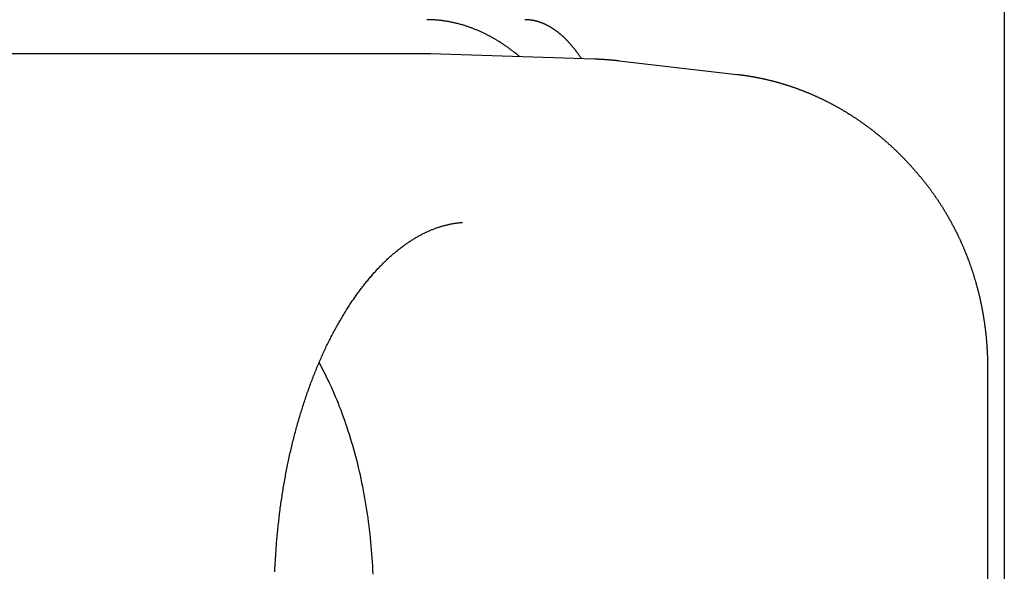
# Model space of a CAD drawing. Extents: x 637 to 3230, y 885 to 2745.
# Tile 33 of 151: x 1006.06 to 1020.52, y 2168.5 to 2176.6. Entities that reach past the tile are written whole.
import ezdxf

# ---------------------------------------------------------------- set-up
doc = ezdxf.new("R2010")
doc.units = 0
doc.layers.add('KF_GRAVIS_15_RIGHT', color=7, linetype='CONTINUOUS')

# ---------------------------------------------------------------- blocks, each defined once
blk = doc.blocks.new('KF_GRAVIS_15_RIGHT')
at = {"layer": 'KF_GRAVIS_15_RIGHT'}
for p, q in [((191.5945787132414, -8.99999999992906), (191.5945787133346, -322.3230762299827)), ((183.1095684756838, -76.99999999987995), (169.501985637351, -76.9999999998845)), ((185.5718739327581, -77.0793105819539), (183.1631428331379, -77.0008722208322)), ((185.9373814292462, -77.1059925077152), (187.6665814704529, -77.30255759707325)), ((191.3492798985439, -81.61681816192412), (191.3492798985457, -88.38318183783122))]:
    blk.add_line(p, q, dxfattribs=at)
for points in [[(184.476, -77.0436, 0), (184.466, -77.0353, 0), (184.456, -77.027, 0), (184.446, -77.0188, 0), (184.436, -77.0107, 0), (184.426, -77.0026, 0), (184.416, -76.9946, 0), (184.406, -76.9867, 0), (184.396, -76.9788, 0), (184.386, -76.9709, 0), (184.376, -76.9632, 0), (184.366, -76.9555, 0), (184.355, -76.9478, 0), (184.345, -76.9402, 0), (184.335, -76.9327, 0), (184.325, -76.9253, 0), (184.315, -76.9179, 0), (184.304, -76.9105, 0), (184.294, -76.9033, 0), (184.284, -76.896, 0), (184.274, -76.8889, 0), (184.263, -76.8818, 0), (184.253, -76.8748, 0), (184.243, -76.8678, 0), (184.233, -76.8609, 0), (184.222, -76.8541, 0), (184.212, -76.8473, 0), (184.202, -76.8406, 0), (184.191, -76.834, 0), (184.181, -76.8274, 0), (184.17, -76.8209, 0), (184.16, -76.8144, 0), (184.15, -76.808, 0), (184.139, -76.8017, 0), (184.129, -76.7955, 0), (184.118, -76.7893, 0), (184.108, -76.7831, 0), (184.097, -76.7771, 0), (184.087, -76.7711, 0), (184.076, -76.7651, 0), (184.066, -76.7592, 0), (184.055, -76.7534, 0), (184.045, -76.7477, 0), (184.034, -76.742, 0), (184.023, -76.7364, 0), (184.013, -76.7308, 0), (184.002, -76.7253, 0), (183.992, -76.7199, 0), (183.981, -76.7145, 0), (183.97, -76.7092, 0), (183.96, -76.704, 0), (183.949, -76.6988, 0), (183.939, -76.6937, 0), (183.928, -76.6887, 0), (183.917, -76.6837, 0), (183.906, -76.6788, 0), (183.896, -76.674, 0), (183.885, -76.6692, 0), (183.874, -76.6645, 0), (183.864, -76.6599, 0), (183.853, -76.6553, 0), (183.842, -76.6508, 0), (183.831, -76.6463, 0), (183.821, -76.6419, 0), (183.81, -76.6376, 0), (183.799, -76.6334, 0), (183.788, -76.6292, 0), (183.778, -76.6251, 0), (183.767, -76.621, 0), (183.756, -76.617, 0), (183.745, -76.6131, 0), (183.734, -76.6093, 0), (183.723, -76.6055, 0), (183.713, -76.6018, 0), (183.702, -76.5981, 0), (183.691, -76.5945, 0), (183.68, -76.591, 0), (183.669, -76.5875, 0), (183.658, -76.5841, 0), (183.647, -76.5808, 0), (183.637, -76.5776, 0), (183.626, -76.5744, 0), (183.615, -76.5712, 0), (183.604, -76.5682, 0), (183.593, -76.5652, 0), (183.582, -76.5623, 0), (183.571, -76.5594, 0), (183.56, -76.5566, 0), (183.549, -76.5539, 0), (183.538, -76.5512, 0), (183.527, -76.5487, 0), (183.516, -76.5461, 0), (183.505, -76.5437, 0), (183.494, -76.5413, 0), (183.483, -76.539, 0), (183.472, -76.5367, 0), (183.461, -76.5345, 0), (183.45, -76.5324, 0), (183.439, -76.5303, 0), (183.428, -76.5284, 0), (183.417, -76.5264, 0), (183.406, -76.5246, 0), (183.395, -76.5228, 0), (183.384, -76.5211, 0), (183.373, -76.5194, 0), (183.362, -76.5178, 0), (183.351, -76.5163, 0), (183.34, -76.5149, 0), (183.329, -76.5135, 0), (183.318, -76.5122, 0), (183.307, -76.5109, 0), (183.296, -76.5097, 0), (183.285, -76.5086, 0), (183.274, -76.5076, 0), (183.263, -76.5066, 0), (183.252, -76.5057, 0), (183.241, -76.5049, 0), (183.23, -76.5041, 0), (183.219, -76.5034, 0), (183.208, -76.5027, 0), (183.197, -76.5022, 0), (183.186, -76.5017, 0), (183.175, -76.5012, 0), (183.164, -76.5008, 0), (183.153, -76.5005, 0), (183.142, -76.5003, 0), (183.131, -76.5001, 0), (183.12, -76.5, 0), (183.109, -76.5, 0)], [(185.384, -77.0736, 0), (185.38, -77.0676, 0), (185.376, -77.0616, 0), (185.372, -77.0557, 0), (185.368, -77.0498, 0), (185.364, -77.0439, 0), (185.36, -77.038, 0), (185.356, -77.0322, 0), (185.352, -77.0264, 0), (185.348, -77.0207, 0), (185.344, -77.0149, 0), (185.34, -77.0092, 0), (185.336, -77.0035, 0), (185.332, -76.9979, 0), (185.328, -76.9923, 0), (185.324, -76.9867, 0), (185.32, -76.9812, 0), (185.315, -76.9756, 0), (185.311, -76.9701, 0), (185.307, -76.9647, 0), (185.303, -76.9593, 0), (185.299, -76.9539, 0), (185.295, -76.9485, 0), (185.291, -76.9432, 0), (185.287, -76.9379, 0), (185.283, -76.9326, 0), (185.278, -76.9274, 0), (185.274, -76.9222, 0), (185.27, -76.917, 0), (185.266, -76.9119, 0), (185.262, -76.9068, 0), (185.258, -76.9017, 0), (185.253, -76.8966, 0), (185.249, -76.8916, 0), (185.245, -76.8867, 0), (185.241, -76.8817, 0), (185.237, -76.8768, 0), (185.232, -76.8719, 0), (185.228, -76.8671, 0), (185.224, -76.8623, 0), (185.22, -76.8575, 0), (185.215, -76.8527, 0), (185.211, -76.848, 0), (185.207, -76.8433, 0), (185.203, -76.8387, 0), (185.198, -76.834, 0), (185.194, -76.8295, 0), (185.19, -76.8249, 0), (185.186, -76.8204, 0), (185.181, -76.8159, 0), (185.177, -76.8114, 0), (185.173, -76.807, 0), (185.169, -76.8026, 0), (185.164, -76.7982, 0), (185.16, -76.7939, 0), (185.156, -76.7896, 0), (185.151, -76.7853, 0), (185.147, -76.7811, 0), (185.143, -76.7769, 0), (185.139, -76.7727, 0), (185.134, -76.7686, 0), (185.13, -76.7645, 0), (185.126, -76.7604, 0), (185.121, -76.7563, 0), (185.117, -76.7523, 0), (185.113, -76.7483, 0), (185.108, -76.7444, 0), (185.104, -76.7405, 0), (185.1, -76.7366, 0), (185.095, -76.7327, 0), (185.091, -76.7289, 0), (185.086, -76.7251, 0), (185.082, -76.7214, 0), (185.078, -76.7176, 0), (185.073, -76.714, 0), (185.069, -76.7103, 0), (185.065, -76.7067, 0), (185.06, -76.7031, 0), (185.056, -76.6995, 0), (185.051, -76.696, 0), (185.047, -76.6925, 0), (185.043, -76.689, 0), (185.038, -76.6856, 0), (185.034, -76.6822, 0), (185.03, -76.6788, 0), (185.025, -76.6754, 0), (185.021, -76.6721, 0), (185.016, -76.6689, 0), (185.012, -76.6656, 0), (185.007, -76.6624, 0), (185.003, -76.6592, 0), (184.999, -76.6561, 0), (184.994, -76.6529, 0), (184.99, -76.6498, 0), (184.985, -76.6468, 0), (184.981, -76.6438, 0), (184.977, -76.6408, 0), (184.972, -76.6378, 0), (184.968, -76.6349, 0), (184.963, -76.632, 0), (184.959, -76.6291, 0), (184.954, -76.6263, 0), (184.95, -76.6235, 0), (184.945, -76.6207, 0), (184.941, -76.618, 0), (184.937, -76.6153, 0), (184.932, -76.6126, 0), (184.928, -76.61, 0), (184.923, -76.6073, 0), (184.919, -76.6048, 0), (184.914, -76.6022, 0), (184.91, -76.5997, 0), (184.905, -76.5972, 0), (184.901, -76.5948, 0), (184.896, -76.5923, 0), (184.892, -76.5899, 0), (184.887, -76.5876, 0), (184.883, -76.5853, 0), (184.879, -76.583, 0), (184.874, -76.5807, 0), (184.87, -76.5785, 0), (184.865, -76.5763, 0), (184.861, -76.5741, 0), (184.856, -76.572, 0), (184.852, -76.5698, 0), (184.847, -76.5678, 0), (184.843, -76.5657, 0), (184.838, -76.5637, 0), (184.834, -76.5617, 0), (184.829, -76.5598, 0), (184.825, -76.5579, 0), (184.82, -76.556, 0), (184.816, -76.5541, 0), (184.811, -76.5523, 0), (184.807, -76.5505, 0), (184.802, -76.5487, 0), (184.798, -76.547, 0), (184.793, -76.5453, 0), (184.789, -76.5436, 0), (184.784, -76.542, 0), (184.78, -76.5404, 0), (184.775, -76.5388, 0), (184.771, -76.5373, 0), (184.766, -76.5358, 0), (184.762, -76.5343, 0), (184.757, -76.5329, 0), (184.753, -76.5314, 0), (184.748, -76.5301, 0), (184.744, -76.5287, 0), (184.74, -76.5274, 0), (184.735, -76.5261, 0), (184.731, -76.5248, 0), (184.726, -76.5236, 0), (184.722, -76.5224, 0), (184.717, -76.5212, 0), (184.713, -76.5201, 0), (184.708, -76.519, 0), (184.704, -76.5179, 0), (184.699, -76.5169, 0), (184.695, -76.5159, 0), (184.69, -76.5149, 0), (184.686, -76.514, 0), (184.681, -76.513, 0), (184.677, -76.5122, 0), (184.672, -76.5113, 0), (184.668, -76.5105, 0), (184.663, -76.5097, 0), (184.659, -76.5089, 0), (184.654, -76.5082, 0), (184.65, -76.5075, 0), (184.645, -76.5068, 0), (184.641, -76.5062, 0), (184.636, -76.5056, 0), (184.632, -76.505, 0), (184.628, -76.5045, 0), (184.623, -76.504, 0), (184.619, -76.5035, 0), (184.614, -76.503, 0), (184.61, -76.5026, 0), (184.605, -76.5022, 0), (184.601, -76.5019, 0), (184.596, -76.5015, 0), (184.592, -76.5013, 0), (184.587, -76.501, 0), (184.583, -76.5008, 0), (184.578, -76.5006, 0), (184.574, -76.5004, 0), (184.57, -76.5002, 0), (184.565, -76.5001, 0), (184.561, -76.5001, 0), (184.556, -76.5, 0), (184.552, -76.5, 0)], [(183.163, -77.0009, 0), (183.163, -77.0009, 0), (183.162, -77.0008, 0), (183.162, -77.0008, 0), (183.161, -77.0008, 0), (183.161, -77.0008, 0), (183.161, -77.0008, 0), (183.16, -77.0008, 0), (183.16, -77.0008, 0), (183.159, -77.0008, 0), (183.159, -77.0007, 0), (183.159, -77.0007, 0), (183.158, -77.0007, 0), (183.158, -77.0007, 0), (183.157, -77.0007, 0), (183.157, -77.0007, 0), (183.156, -77.0007, 0), (183.156, -77.0007, 0), (183.156, -77.0006, 0), (183.155, -77.0006, 0), (183.155, -77.0006, 0), (183.154, -77.0006, 0), (183.154, -77.0006, 0), (183.154, -77.0006, 0), (183.153, -77.0006, 0), (183.153, -77.0006, 0), (183.152, -77.0006, 0), (183.152, -77.0005, 0), (183.151, -77.0005, 0), (183.151, -77.0005, 0), (183.151, -77.0005, 0), (183.15, -77.0005, 0), (183.15, -77.0005, 0), (183.149, -77.0005, 0), (183.149, -77.0005, 0), (183.148, -77.0005, 0), (183.148, -77.0005, 0), (183.148, -77.0004, 0), (183.147, -77.0004, 0), (183.147, -77.0004, 0), (183.146, -77.0004, 0), (183.146, -77.0004, 0), (183.146, -77.0004, 0), (183.145, -77.0004, 0), (183.145, -77.0004, 0), (183.144, -77.0004, 0), (183.144, -77.0004, 0), (183.143, -77.0003, 0), (183.143, -77.0003, 0), (183.143, -77.0003, 0), (183.142, -77.0003, 0), (183.142, -77.0003, 0), (183.141, -77.0003, 0), (183.141, -77.0003, 0), (183.141, -77.0003, 0), (183.14, -77.0003, 0), (183.14, -77.0003, 0), (183.139, -77.0003, 0), (183.139, -77.0003, 0), (183.138, -77.0003, 0), (183.138, -77.0002, 0), (183.138, -77.0002, 0), (183.137, -77.0002, 0), (183.137, -77.0002, 0), (183.136, -77.0002, 0), (183.136, -77.0002, 0), (183.136, -77.0002, 0), (183.135, -77.0002, 0), (183.135, -77.0002, 0), (183.134, -77.0002, 0), (183.134, -77.0002, 0), (183.133, -77.0002, 0), (183.133, -77.0002, 0), (183.133, -77.0002, 0), (183.132, -77.0002, 0), (183.132, -77.0001, 0), (183.131, -77.0001, 0), (183.131, -77.0001, 0), (183.13, -77.0001, 0), (183.13, -77.0001, 0), (183.13, -77.0001, 0), (183.129, -77.0001, 0), (183.129, -77.0001, 0), (183.128, -77.0001, 0), (183.128, -77.0001, 0), (183.128, -77.0001, 0), (183.127, -77.0001, 0), (183.127, -77.0001, 0), (183.126, -77.0001, 0), (183.126, -77.0001, 0), (183.125, -77.0001, 0), (183.125, -77.0001, 0), (183.125, -77.0001, 0), (183.124, -77.0001, 0), (183.124, -77.0001, 0), (183.123, -77.0001, 0), (183.123, -77.0001, 0), (183.123, -77.0001, 0), (183.122, -77, 0), (183.122, -77, 0), (183.121, -77, 0), (183.121, -77, 0), (183.12, -77, 0), (183.12, -77, 0), (183.12, -77, 0), (183.119, -77, 0), (183.119, -77, 0), (183.118, -77, 0), (183.118, -77, 0), (183.118, -77, 0), (183.117, -77, 0), (183.117, -77, 0), (183.116, -77, 0), (183.116, -77, 0), (183.115, -77, 0), (183.115, -77, 0), (183.115, -77, 0), (183.114, -77, 0), (183.114, -77, 0), (183.113, -77, 0), (183.113, -77, 0), (183.112, -77, 0), (183.112, -77, 0), (183.112, -77, 0), (183.111, -77, 0), (183.111, -77, 0), (183.11, -77, 0), (183.11, -77, 0), (183.11, -77, 0)], [(185.937, -77.106, 0), (185.935, -77.1057, 0), (185.932, -77.1053, 0), (185.929, -77.105, 0), (185.926, -77.1047, 0), (185.923, -77.1044, 0), (185.92, -77.1041, 0), (185.917, -77.1038, 0), (185.915, -77.1035, 0), (185.912, -77.1032, 0), (185.909, -77.1028, 0), (185.906, -77.1025, 0), (185.903, -77.1022, 0), (185.9, -77.1019, 0), (185.898, -77.1016, 0), (185.895, -77.1013, 0), (185.892, -77.101, 0), (185.889, -77.1008, 0), (185.886, -77.1005, 0), (185.883, -77.1002, 0), (185.88, -77.0999, 0), (185.878, -77.0996, 0), (185.875, -77.0993, 0), (185.872, -77.099, 0), (185.869, -77.0987, 0), (185.866, -77.0985, 0), (185.863, -77.0982, 0), (185.86, -77.0979, 0), (185.858, -77.0976, 0), (185.855, -77.0974, 0), (185.852, -77.0971, 0), (185.849, -77.0968, 0), (185.846, -77.0966, 0), (185.843, -77.0963, 0), (185.841, -77.096, 0), (185.838, -77.0958, 0), (185.835, -77.0955, 0), (185.832, -77.0953, 0), (185.829, -77.095, 0), (185.826, -77.0947, 0), (185.823, -77.0945, 0), (185.821, -77.0942, 0), (185.818, -77.094, 0), (185.815, -77.0937, 0), (185.812, -77.0935, 0), (185.809, -77.0933, 0), (185.806, -77.093, 0), (185.803, -77.0928, 0), (185.801, -77.0925, 0), (185.798, -77.0923, 0), (185.795, -77.0921, 0), (185.792, -77.0918, 0), (185.789, -77.0916, 0), (185.786, -77.0914, 0), (185.783, -77.0911, 0), (185.781, -77.0909, 0), (185.778, -77.0907, 0), (185.775, -77.0905, 0), (185.772, -77.0902, 0), (185.769, -77.09, 0), (185.766, -77.0898, 0), (185.763, -77.0896, 0), (185.761, -77.0894, 0), (185.758, -77.0892, 0), (185.755, -77.089, 0), (185.752, -77.0888, 0), (185.749, -77.0886, 0), (185.746, -77.0883, 0), (185.743, -77.0881, 0), (185.741, -77.0879, 0), (185.738, -77.0877, 0), (185.735, -77.0876, 0), (185.732, -77.0874, 0), (185.729, -77.0872, 0), (185.726, -77.087, 0), (185.723, -77.0868, 0), (185.721, -77.0866, 0), (185.718, -77.0864, 0), (185.715, -77.0862, 0), (185.712, -77.086, 0), (185.709, -77.0859, 0), (185.706, -77.0857, 0), (185.703, -77.0855, 0), (185.701, -77.0853, 0), (185.698, -77.0852, 0), (185.695, -77.085, 0), (185.692, -77.0848, 0), (185.689, -77.0846, 0), (185.686, -77.0845, 0), (185.683, -77.0843, 0), (185.681, -77.0842, 0), (185.678, -77.084, 0), (185.675, -77.0838, 0), (185.672, -77.0837, 0), (185.669, -77.0835, 0), (185.666, -77.0834, 0), (185.663, -77.0832, 0), (185.661, -77.0831, 0), (185.658, -77.0829, 0), (185.655, -77.0828, 0), (185.652, -77.0826, 0), (185.649, -77.0825, 0), (185.646, -77.0823, 0), (185.643, -77.0822, 0), (185.641, -77.0821, 0), (185.638, -77.0819, 0), (185.635, -77.0818, 0), (185.632, -77.0817, 0), (185.629, -77.0815, 0), (185.626, -77.0814, 0), (185.623, -77.0813, 0), (185.621, -77.0812, 0), (185.618, -77.081, 0), (185.615, -77.0809, 0), (185.612, -77.0808, 0), (185.609, -77.0807, 0), (185.606, -77.0806, 0), (185.603, -77.0804, 0), (185.6, -77.0803, 0), (185.598, -77.0802, 0), (185.595, -77.0801, 0), (185.592, -77.08, 0), (185.589, -77.0799, 0), (185.586, -77.0798, 0), (185.583, -77.0797, 0), (185.58, -77.0796, 0), (185.578, -77.0795, 0), (185.575, -77.0794, 0), (185.572, -77.0793, 0)], [(187.667, -77.3026, 0), (187.675, -77.3035, 0), (187.683, -77.3045, 0), (187.691, -77.3055, 0), (187.7, -77.3065, 0), (187.708, -77.3075, 0), (187.716, -77.3086, 0), (187.725, -77.3096, 0), (187.733, -77.3107, 0), (187.741, -77.3118, 0), (187.75, -77.3129, 0), (187.758, -77.314, 0), (187.766, -77.3152, 0), (187.774, -77.3164, 0), (187.783, -77.3176, 0), (187.791, -77.3188, 0), (187.799, -77.32, 0), (187.807, -77.3212, 0), (187.816, -77.3225, 0), (187.824, -77.3238, 0), (187.832, -77.3251, 0), (187.841, -77.3264, 0), (187.849, -77.3277, 0), (187.857, -77.3291, 0), (187.865, -77.3304, 0), (187.873, -77.3318, 0), (187.882, -77.3332, 0), (187.89, -77.3346, 0), (187.898, -77.3361, 0), (187.906, -77.3375, 0), (187.915, -77.339, 0), (187.923, -77.3405, 0), (187.931, -77.342, 0), (187.939, -77.3435, 0), (187.948, -77.3451, 0), (187.956, -77.3467, 0), (187.964, -77.3482, 0), (187.972, -77.3498, 0), (187.98, -77.3515, 0), (187.989, -77.3531, 0), (187.997, -77.3547, 0), (188.005, -77.3564, 0), (188.013, -77.3581, 0), (188.021, -77.3598, 0), (188.029, -77.3615, 0), (188.038, -77.3633, 0), (188.046, -77.365, 0), (188.054, -77.3668, 0), (188.062, -77.3686, 0), (188.07, -77.3704, 0), (188.078, -77.3723, 0), (188.087, -77.3741, 0), (188.095, -77.376, 0), (188.103, -77.3778, 0), (188.111, -77.3797, 0), (188.119, -77.3817, 0), (188.127, -77.3836, 0), (188.135, -77.3856, 0), (188.144, -77.3875, 0), (188.152, -77.3895, 0), (188.16, -77.3915, 0), (188.168, -77.3935, 0), (188.176, -77.3956, 0), (188.184, -77.3976, 0), (188.192, -77.3997, 0), (188.2, -77.4018, 0), (188.208, -77.4039, 0), (188.216, -77.406, 0), (188.225, -77.4082, 0), (188.233, -77.4103, 0), (188.241, -77.4125, 0), (188.249, -77.4147, 0), (188.257, -77.4169, 0), (188.265, -77.4192, 0), (188.273, -77.4214, 0), (188.281, -77.4237, 0), (188.289, -77.426, 0), (188.297, -77.4283, 0), (188.305, -77.4306, 0), (188.313, -77.4329, 0), (188.321, -77.4353, 0), (188.329, -77.4376, 0), (188.337, -77.44, 0), (188.345, -77.4424, 0), (188.353, -77.4449, 0), (188.361, -77.4473, 0), (188.369, -77.4497, 0), (188.377, -77.4522, 0), (188.385, -77.4547, 0), (188.393, -77.4572, 0), (188.401, -77.4597, 0), (188.409, -77.4623, 0), (188.417, -77.4648, 0), (188.425, -77.4674, 0), (188.433, -77.47, 0), (188.441, -77.4726, 0), (188.449, -77.4752, 0), (188.457, -77.4779, 0), (188.464, -77.4805, 0), (188.472, -77.4832, 0), (188.48, -77.4859, 0), (188.488, -77.4886, 0), (188.496, -77.4913, 0), (188.504, -77.4941, 0), (188.512, -77.4968, 0), (188.52, -77.4996, 0), (188.528, -77.5024, 0), (188.535, -77.5052, 0), (188.543, -77.508, 0), (188.551, -77.5109, 0), (188.559, -77.5137, 0), (188.567, -77.5166, 0), (188.575, -77.5195, 0), (188.583, -77.5224, 0), (188.59, -77.5253, 0), (188.598, -77.5283, 0), (188.606, -77.5312, 0), (188.614, -77.5342, 0), (188.622, -77.5372, 0), (188.629, -77.5402, 0), (188.637, -77.5432, 0), (188.645, -77.5463, 0), (188.653, -77.5493, 0), (188.66, -77.5524, 0), (188.668, -77.5555, 0), (188.676, -77.5586, 0), (188.684, -77.5617, 0), (188.691, -77.5649, 0), (188.699, -77.568, 0), (188.707, -77.5712, 0), (188.715, -77.5744, 0), (188.722, -77.5776, 0), (188.73, -77.5808, 0), (188.738, -77.584, 0), (188.745, -77.5873, 0), (188.753, -77.5905, 0), (188.761, -77.5938, 0), (188.768, -77.5971, 0), (188.776, -77.6004, 0), (188.784, -77.6038, 0), (188.791, -77.6071, 0), (188.799, -77.6105, 0), (188.807, -77.6139, 0), (188.814, -77.6173, 0), (188.822, -77.6207, 0), (188.83, -77.6241, 0), (188.837, -77.6275, 0), (188.845, -77.631, 0), (188.852, -77.6345, 0), (188.86, -77.638, 0), (188.867, -77.6415, 0), (188.875, -77.645, 0), (188.883, -77.6485, 0), (188.89, -77.6521, 0), (188.898, -77.6557, 0), (188.905, -77.6592, 0), (188.913, -77.6628, 0), (188.92, -77.6665, 0), (188.928, -77.6701, 0), (188.935, -77.6737, 0), (188.943, -77.6774, 0), (188.95, -77.6811, 0), (188.958, -77.6848, 0), (188.965, -77.6885, 0), (188.973, -77.6922, 0), (188.98, -77.6959, 0), (188.988, -77.6997, 0), (188.995, -77.7035, 0), (189.003, -77.7073, 0), (189.01, -77.7111, 0), (189.017, -77.7149, 0), (189.025, -77.7187, 0), (189.032, -77.7225, 0), (189.04, -77.7264, 0), (189.047, -77.7303, 0), (189.054, -77.7342, 0), (189.062, -77.7381, 0), (189.069, -77.742, 0), (189.076, -77.7459, 0), (189.084, -77.7499, 0), (189.091, -77.7539, 0), (189.098, -77.7578, 0), (189.106, -77.7618, 0), (189.113, -77.7659, 0), (189.12, -77.7699, 0), (189.128, -77.7739, 0), (189.135, -77.778, 0), (189.142, -77.7821, 0), (189.15, -77.7861, 0), (189.157, -77.7902, 0), (189.164, -77.7944, 0), (189.171, -77.7985, 0), (189.179, -77.8026, 0), (189.186, -77.8068, 0), (189.193, -77.811, 0), (189.2, -77.8152, 0), (189.207, -77.8194, 0), (189.215, -77.8236, 0), (189.222, -77.8278, 0), (189.229, -77.8321, 0), (189.236, -77.8363, 0), (189.243, -77.8406, 0), (189.251, -77.8449, 0), (189.258, -77.8492, 0), (189.265, -77.8535, 0), (189.272, -77.8579, 0), (189.279, -77.8622, 0), (189.286, -77.8666, 0), (189.293, -77.871, 0), (189.3, -77.8754, 0), (189.307, -77.8798, 0), (189.314, -77.8842, 0), (189.322, -77.8886, 0), (189.329, -77.8931, 0), (189.336, -77.8975, 0), (189.343, -77.902, 0), (189.35, -77.9065, 0), (189.357, -77.911, 0), (189.364, -77.9155, 0), (189.371, -77.9201, 0), (189.378, -77.9246, 0), (189.385, -77.9292, 0), (189.392, -77.9337, 0), (189.399, -77.9383, 0), (189.406, -77.9429, 0), (189.413, -77.9476, 0), (189.42, -77.9522, 0), (189.426, -77.9568, 0), (189.433, -77.9615, 0), (189.44, -77.9662, 0), (189.447, -77.9708, 0), (189.454, -77.9755, 0), (189.461, -77.9803, 0), (189.468, -77.985, 0), (189.475, -77.9897, 0), (189.482, -77.9945, 0), (189.488, -77.9993, 0), (189.495, -78.004, 0), (189.502, -78.0088, 0), (189.509, -78.0136, 0), (189.516, -78.0185, 0), (189.522, -78.0233, 0), (189.529, -78.0281, 0), (189.536, -78.033, 0), (189.543, -78.0379, 0), (189.55, -78.0428, 0), (189.556, -78.0477, 0), (189.563, -78.0526, 0), (189.57, -78.0575, 0), (189.577, -78.0625, 0), (189.583, -78.0674, 0), (189.59, -78.0724, 0), (189.597, -78.0774, 0), (189.603, -78.0824, 0), (189.61, -78.0874, 0), (189.617, -78.0924, 0), (189.623, -78.0974, 0), (189.63, -78.1025, 0), (189.637, -78.1075, 0), (189.643, -78.1126, 0), (189.65, -78.1177, 0), (189.656, -78.1228, 0), (189.663, -78.1279, 0), (189.67, -78.133, 0), (189.676, -78.1382, 0), (189.683, -78.1433, 0), (189.689, -78.1485, 0), (189.696, -78.1537, 0), (189.702, -78.1589, 0), (189.709, -78.1641, 0), (189.715, -78.1693, 0), (189.722, -78.1745, 0), (189.728, -78.1797, 0), (189.735, -78.185, 0), (189.741, -78.1903, 0), (189.748, -78.1955, 0), (189.754, -78.2008, 0), (189.761, -78.2061, 0), (189.767, -78.2114, 0), (189.774, -78.2168, 0), (189.78, -78.2221, 0), (189.786, -78.2275, 0), (189.793, -78.2328, 0), (189.799, -78.2382, 0), (189.806, -78.2436, 0), (189.812, -78.249, 0), (189.818, -78.2544, 0), (189.825, -78.2598, 0), (189.831, -78.2653, 0), (189.837, -78.2707, 0), (189.844, -78.2762, 0), (189.85, -78.2817, 0), (189.856, -78.2872, 0), (189.862, -78.2927, 0), (189.869, -78.2982, 0), (189.875, -78.3037, 0), (189.881, -78.3092, 0), (189.887, -78.3148, 0), (189.894, -78.3203, 0), (189.9, -78.3259, 0), (189.906, -78.3315, 0), (189.912, -78.3371, 0), (189.918, -78.3427, 0), (189.925, -78.3483, 0), (189.931, -78.3539, 0), (189.937, -78.3596, 0), (189.943, -78.3652, 0), (189.949, -78.3709, 0), (189.955, -78.3766, 0), (189.961, -78.3823, 0), (189.967, -78.388, 0), (189.974, -78.3937, 0), (189.98, -78.3994, 0), (189.986, -78.4051, 0), (189.992, -78.4109, 0), (189.998, -78.4166, 0), (190.004, -78.4224, 0), (190.01, -78.4282, 0), (190.016, -78.434, 0), (190.022, -78.4398, 0), (190.028, -78.4456, 0), (190.034, -78.4514, 0), (190.04, -78.4572, 0), (190.046, -78.4631, 0), (190.052, -78.469, 0), (190.058, -78.4748, 0), (190.064, -78.4807, 0), (190.07, -78.4866, 0), (190.075, -78.4925, 0), (190.081, -78.4984, 0), (190.087, -78.5044, 0), (190.093, -78.5103, 0), (190.099, -78.5162, 0), (190.105, -78.5222, 0), (190.111, -78.5282, 0), (190.116, -78.5342, 0), (190.122, -78.5401, 0), (190.128, -78.5461, 0), (190.134, -78.5522, 0), (190.14, -78.5582, 0), (190.145, -78.5642, 0), (190.151, -78.5703, 0), (190.157, -78.5763, 0), (190.163, -78.5824, 0), (190.168, -78.5885, 0), (190.174, -78.5946, 0), (190.18, -78.6007, 0), (190.186, -78.6068, 0), (190.191, -78.6129, 0), (190.197, -78.619, 0), (190.203, -78.6252, 0), (190.208, -78.6313, 0), (190.214, -78.6375, 0), (190.219, -78.6437, 0), (190.225, -78.6499, 0), (190.231, -78.656, 0), (190.236, -78.6623, 0), (190.242, -78.6685, 0), (190.247, -78.6747, 0), (190.253, -78.6809, 0), (190.259, -78.6872, 0), (190.264, -78.6934, 0), (190.27, -78.6997, 0), (190.275, -78.706, 0), (190.281, -78.7123, 0), (190.286, -78.7186, 0), (190.292, -78.7249, 0), (190.297, -78.7312, 0), (190.303, -78.7375, 0), (190.308, -78.7439, 0), (190.314, -78.7502, 0), (190.319, -78.7566, 0), (190.324, -78.7629, 0), (190.33, -78.7693, 0), (190.335, -78.7757, 0), (190.341, -78.7821, 0), (190.346, -78.7885, 0), (190.351, -78.7949, 0), (190.357, -78.8014, 0), (190.362, -78.8078, 0), (190.367, -78.8143, 0), (190.373, -78.8207, 0), (190.378, -78.8272, 0), (190.383, -78.8337, 0)], [(190.383, -78.8337, 0), (190.388, -78.8397, 0), (190.393, -78.8458, 0), (190.398, -78.8519, 0), (190.403, -78.858, 0), (190.408, -78.8641, 0), (190.413, -78.8703, 0), (190.418, -78.8764, 0), (190.422, -78.8825, 0), (190.427, -78.8887, 0), (190.432, -78.8949, 0), (190.437, -78.901, 0), (190.442, -78.9072, 0), (190.447, -78.9134, 0), (190.451, -78.9196, 0), (190.456, -78.9258, 0), (190.461, -78.932, 0), (190.466, -78.9382, 0), (190.47, -78.9445, 0), (190.475, -78.9507, 0), (190.48, -78.957, 0), (190.485, -78.9632, 0), (190.489, -78.9695, 0), (190.494, -78.9758, 0), (190.499, -78.9821, 0), (190.503, -78.9884, 0), (190.508, -78.9947, 0), (190.513, -79.001, 0), (190.517, -79.0073, 0), (190.522, -79.0136, 0), (190.527, -79.02, 0), (190.531, -79.0263, 0), (190.536, -79.0327, 0), (190.54, -79.039, 0), (190.545, -79.0454, 0), (190.549, -79.0518, 0), (190.554, -79.0582, 0), (190.559, -79.0646, 0), (190.563, -79.071, 0), (190.568, -79.0774, 0), (190.572, -79.0838, 0), (190.577, -79.0903, 0), (190.581, -79.0967, 0), (190.585, -79.1032, 0), (190.59, -79.1096, 0), (190.594, -79.1161, 0), (190.599, -79.1226, 0), (190.603, -79.129, 0), (190.608, -79.1355, 0), (190.612, -79.142, 0), (190.616, -79.1485, 0), (190.621, -79.155, 0), (190.625, -79.1616, 0), (190.629, -79.1681, 0), (190.634, -79.1746, 0), (190.638, -79.1812, 0), (190.642, -79.1877, 0), (190.647, -79.1943, 0), (190.651, -79.2009, 0), (190.655, -79.2075, 0), (190.659, -79.214, 0), (190.664, -79.2206, 0), (190.668, -79.2272, 0), (190.672, -79.2339, 0), (190.676, -79.2405, 0), (190.68, -79.2471, 0), (190.685, -79.2537, 0), (190.689, -79.2604, 0), (190.693, -79.267, 0), (190.697, -79.2737, 0), (190.701, -79.2803, 0), (190.705, -79.287, 0), (190.709, -79.2937, 0), (190.713, -79.3004, 0), (190.717, -79.3071, 0), (190.722, -79.3138, 0), (190.726, -79.3205, 0), (190.73, -79.3272, 0), (190.734, -79.3339, 0), (190.738, -79.3407, 0), (190.742, -79.3474, 0), (190.746, -79.3542, 0), (190.75, -79.3609, 0), (190.754, -79.3677, 0), (190.758, -79.3745, 0), (190.761, -79.3812, 0), (190.765, -79.388, 0), (190.769, -79.3948, 0), (190.773, -79.4016, 0), (190.777, -79.4084, 0), (190.781, -79.4152, 0), (190.785, -79.4221, 0), (190.789, -79.4289, 0), (190.793, -79.4357, 0), (190.796, -79.4426, 0), (190.8, -79.4494, 0), (190.804, -79.4563, 0), (190.808, -79.4631, 0), (190.812, -79.47, 0), (190.815, -79.4769, 0), (190.819, -79.4838, 0), (190.823, -79.4907, 0), (190.826, -79.4976, 0), (190.83, -79.5045, 0), (190.834, -79.5114, 0), (190.838, -79.5183, 0), (190.841, -79.5252, 0), (190.845, -79.5322, 0), (190.849, -79.5391, 0), (190.852, -79.546, 0), (190.856, -79.553, 0), (190.859, -79.56, 0), (190.863, -79.5669, 0), (190.867, -79.5739, 0), (190.87, -79.5809, 0), (190.874, -79.5879, 0), (190.877, -79.5948, 0), (190.881, -79.6018, 0), (190.884, -79.6089, 0), (190.888, -79.6159, 0), (190.891, -79.6229, 0), (190.895, -79.6299, 0), (190.898, -79.6369, 0), (190.902, -79.644, 0), (190.905, -79.651, 0), (190.909, -79.6581, 0), (190.912, -79.6651, 0), (190.915, -79.6722, 0), (190.919, -79.6793, 0), (190.922, -79.6863, 0), (190.925, -79.6934, 0), (190.929, -79.7005, 0), (190.932, -79.7076, 0), (190.935, -79.7147, 0), (190.939, -79.7218, 0), (190.942, -79.7289, 0), (190.945, -79.736, 0), (190.949, -79.7432, 0), (190.952, -79.7503, 0), (190.955, -79.7574, 0), (190.958, -79.7646, 0), (190.962, -79.7717, 0), (190.965, -79.7789, 0), (190.968, -79.786, 0), (190.971, -79.7932, 0), (190.974, -79.8004, 0), (190.977, -79.8075, 0), (190.981, -79.8147, 0), (190.984, -79.8219, 0), (190.987, -79.8291, 0), (190.99, -79.8363, 0), (190.993, -79.8435, 0), (190.996, -79.8507, 0), (190.999, -79.8579, 0), (191.002, -79.8652, 0), (191.005, -79.8724, 0), (191.008, -79.8796, 0), (191.011, -79.8869, 0), (191.014, -79.8941, 0), (191.017, -79.9014, 0), (191.02, -79.9086, 0), (191.023, -79.9159, 0), (191.026, -79.9232, 0), (191.029, -79.9304, 0), (191.032, -79.9377, 0), (191.035, -79.945, 0), (191.038, -79.9523, 0), (191.041, -79.9596, 0), (191.043, -79.9669, 0), (191.046, -79.9742, 0), (191.049, -79.9815, 0), (191.052, -79.9888, 0), (191.055, -79.9961, 0), (191.058, -80.0034, 0), (191.06, -80.0108, 0), (191.063, -80.0181, 0), (191.066, -80.0254, 0), (191.069, -80.0328, 0), (191.071, -80.0401, 0), (191.074, -80.0475, 0), (191.077, -80.0548, 0), (191.079, -80.0622, 0), (191.082, -80.0696, 0), (191.085, -80.077, 0), (191.087, -80.0843, 0), (191.09, -80.0917, 0), (191.093, -80.0991, 0), (191.095, -80.1065, 0), (191.098, -80.1139, 0), (191.101, -80.1213, 0), (191.103, -80.1287, 0), (191.106, -80.1361, 0), (191.108, -80.1435, 0), (191.111, -80.151, 0), (191.113, -80.1584, 0), (191.116, -80.1658, 0), (191.118, -80.1733, 0), (191.121, -80.1807, 0), (191.123, -80.1881, 0), (191.126, -80.1956, 0), (191.128, -80.203, 0), (191.131, -80.2105, 0), (191.133, -80.218, 0), (191.135, -80.2254, 0), (191.138, -80.2329, 0), (191.14, -80.2404, 0), (191.142, -80.2478, 0), (191.145, -80.2553, 0), (191.147, -80.2628, 0), (191.149, -80.2703, 0), (191.152, -80.2778, 0), (191.154, -80.2853, 0), (191.156, -80.2928, 0), (191.159, -80.3003, 0), (191.161, -80.3078, 0), (191.163, -80.3153, 0), (191.165, -80.3229, 0), (191.167, -80.3304, 0), (191.17, -80.3379, 0), (191.172, -80.3455, 0), (191.174, -80.353, 0), (191.176, -80.3605, 0), (191.178, -80.3681, 0), (191.18, -80.3756, 0), (191.183, -80.3832, 0), (191.185, -80.3907, 0), (191.187, -80.3983, 0), (191.189, -80.4059, 0), (191.191, -80.4134, 0), (191.193, -80.421, 0), (191.195, -80.4286, 0), (191.197, -80.4361, 0), (191.199, -80.4437, 0), (191.201, -80.4513, 0), (191.203, -80.4589, 0), (191.205, -80.4665, 0), (191.207, -80.4741, 0), (191.209, -80.4817, 0), (191.211, -80.4893, 0), (191.213, -80.4969, 0), (191.215, -80.5045, 0), (191.216, -80.5121, 0), (191.218, -80.5197, 0), (191.22, -80.5274, 0), (191.222, -80.535, 0), (191.224, -80.5426, 0), (191.226, -80.5502, 0), (191.228, -80.5579, 0), (191.229, -80.5655, 0), (191.231, -80.5732, 0), (191.233, -80.5808, 0), (191.235, -80.5884, 0), (191.236, -80.5961, 0), (191.238, -80.6038, 0), (191.24, -80.6114, 0), (191.242, -80.6191, 0), (191.243, -80.6267, 0), (191.245, -80.6344, 0), (191.247, -80.6421, 0), (191.248, -80.6497, 0), (191.25, -80.6574, 0), (191.251, -80.6651, 0), (191.253, -80.6728, 0), (191.255, -80.6805, 0), (191.256, -80.6881, 0), (191.258, -80.6958, 0), (191.259, -80.7035, 0), (191.261, -80.7112, 0), (191.262, -80.7189, 0), (191.264, -80.7266, 0), (191.265, -80.7343, 0), (191.267, -80.742, 0), (191.268, -80.7497, 0), (191.27, -80.7574, 0), (191.271, -80.7652, 0), (191.273, -80.7729, 0), (191.274, -80.7806, 0), (191.276, -80.7883, 0), (191.277, -80.796, 0), (191.278, -80.8038, 0), (191.28, -80.8115, 0), (191.281, -80.8192, 0), (191.282, -80.827, 0), (191.284, -80.8347, 0), (191.285, -80.8424, 0), (191.286, -80.8502, 0), (191.288, -80.8579, 0), (191.289, -80.8657, 0), (191.29, -80.8734, 0), (191.291, -80.8812, 0), (191.293, -80.8889, 0), (191.294, -80.8967, 0), (191.295, -80.9044, 0), (191.296, -80.9122, 0), (191.297, -80.9199, 0), (191.299, -80.9277, 0), (191.3, -80.9355, 0), (191.301, -80.9432, 0), (191.302, -80.951, 0), (191.303, -80.9588, 0), (191.304, -80.9666, 0), (191.305, -80.9743, 0), (191.306, -80.9821, 0), (191.307, -80.9899, 0), (191.308, -80.9977, 0), (191.309, -81.0055, 0), (191.31, -81.0133, 0), (191.311, -81.021, 0), (191.312, -81.0288, 0), (191.313, -81.0366, 0), (191.314, -81.0444, 0), (191.315, -81.0522, 0), (191.316, -81.06, 0), (191.317, -81.0678, 0), (191.318, -81.0756, 0), (191.319, -81.0834, 0), (191.32, -81.0912, 0), (191.321, -81.099, 0), (191.322, -81.1068, 0), (191.323, -81.1146, 0), (191.323, -81.1225, 0), (191.324, -81.1303, 0), (191.325, -81.1381, 0), (191.326, -81.1459, 0), (191.327, -81.1537, 0), (191.327, -81.1615, 0), (191.328, -81.1693, 0), (191.329, -81.1772, 0), (191.33, -81.185, 0), (191.33, -81.1928, 0), (191.331, -81.2006, 0), (191.332, -81.2085, 0), (191.332, -81.2163, 0), (191.333, -81.2241, 0), (191.334, -81.232, 0), (191.334, -81.2398, 0), (191.335, -81.2476, 0), (191.335, -81.2555, 0), (191.336, -81.2633, 0), (191.337, -81.2711, 0), (191.337, -81.279, 0), (191.338, -81.2868, 0), (191.338, -81.2946, 0), (191.339, -81.3025, 0), (191.339, -81.3103, 0), (191.34, -81.3182, 0), (191.34, -81.326, 0), (191.341, -81.3339, 0), (191.341, -81.3417, 0), (191.342, -81.3496, 0), (191.342, -81.3574, 0), (191.343, -81.3653, 0), (191.343, -81.3731, 0), (191.343, -81.381, 0), (191.344, -81.3888, 0), (191.344, -81.3967, 0), (191.345, -81.4045, 0), (191.345, -81.4124, 0), (191.345, -81.4202, 0), (191.346, -81.4281, 0), (191.346, -81.4359, 0), (191.346, -81.4438, 0), (191.346, -81.4517, 0), (191.347, -81.4595, 0), (191.347, -81.4674, 0), (191.347, -81.4752, 0), (191.347, -81.4831, 0), (191.348, -81.491, 0), (191.348, -81.4988, 0), (191.348, -81.5067, 0), (191.348, -81.5146, 0), (191.348, -81.5224, 0), (191.348, -81.5303, 0), (191.349, -81.5381, 0), (191.349, -81.546, 0), (191.349, -81.5539, 0), (191.349, -81.5617, 0), (191.349, -81.5696, 0), (191.349, -81.5775, 0), (191.349, -81.5853, 0), (191.349, -81.5932, 0), (191.349, -81.6011, 0), (191.349, -81.6089, 0), (191.349, -81.6168, 0)], [(180.878, -84.6049, 0), (180.879, -84.5794, 0), (180.88, -84.554, 0), (180.881, -84.5286, 0), (180.883, -84.5032, 0), (180.884, -84.4778, 0), (180.885, -84.4524, 0), (180.887, -84.427, 0), (180.888, -84.4016, 0), (180.89, -84.3763, 0), (180.891, -84.3509, 0), (180.893, -84.3256, 0), (180.895, -84.3003, 0), (180.896, -84.275, 0), (180.898, -84.2497, 0), (180.9, -84.2245, 0), (180.902, -84.1992, 0), (180.904, -84.174, 0), (180.906, -84.1488, 0), (180.908, -84.1236, 0), (180.911, -84.0984, 0), (180.913, -84.0733, 0), (180.915, -84.0481, 0), (180.918, -84.023, 0), (180.92, -83.9979, 0), (180.923, -83.9729, 0), (180.925, -83.9478, 0), (180.928, -83.9228, 0), (180.931, -83.8978, 0), (180.934, -83.8728, 0), (180.936, -83.8479, 0), (180.939, -83.8229, 0), (180.942, -83.798, 0), (180.945, -83.7732, 0), (180.948, -83.7483, 0), (180.952, -83.7235, 0), (180.955, -83.6987, 0), (180.958, -83.674, 0), (180.961, -83.6492, 0), (180.965, -83.6245, 0), (180.968, -83.5998, 0), (180.972, -83.5752, 0), (180.975, -83.5506, 0), (180.979, -83.526, 0), (180.983, -83.5015, 0), (180.987, -83.477, 0), (180.99, -83.4525, 0), (180.994, -83.428, 0), (180.998, -83.4036, 0), (181.002, -83.3792, 0), (181.006, -83.3549, 0), (181.01, -83.3306, 0), (181.015, -83.3063, 0), (181.019, -83.2821, 0), (181.023, -83.2579, 0), (181.028, -83.2337, 0), (181.032, -83.2096, 0), (181.036, -83.1855, 0), (181.041, -83.1615, 0), (181.046, -83.1375, 0), (181.05, -83.1135, 0), (181.055, -83.0896, 0), (181.06, -83.0657, 0), (181.065, -83.0419, 0), (181.07, -83.0181, 0), (181.074, -82.9944, 0), (181.079, -82.9707, 0), (181.085, -82.947, 0), (181.09, -82.9234, 0), (181.095, -82.8998, 0), (181.1, -82.8763, 0), (181.105, -82.8528, 0), (181.111, -82.8294, 0), (181.116, -82.806, 0), (181.122, -82.7827, 0), (181.127, -82.7594, 0), (181.133, -82.7362, 0), (181.138, -82.713, 0), (181.144, -82.6899, 0), (181.15, -82.6668, 0), (181.156, -82.6438, 0), (181.162, -82.6208, 0), (181.167, -82.5979, 0), (181.173, -82.575, 0), (181.179, -82.5522, 0), (181.186, -82.5294, 0), (181.192, -82.5067, 0), (181.198, -82.4841, 0), (181.204, -82.4615, 0), (181.21, -82.4389, 0), (181.217, -82.4164, 0), (181.223, -82.394, 0), (181.23, -82.3717, 0), (181.236, -82.3493, 0), (181.243, -82.3271, 0), (181.249, -82.3049, 0), (181.256, -82.2828, 0), (181.263, -82.2607, 0), (181.27, -82.2387, 0), (181.277, -82.2167, 0), (181.283, -82.1948, 0), (181.29, -82.173, 0), (181.297, -82.1512, 0), (181.304, -82.1295, 0), (181.312, -82.1079, 0), (181.319, -82.0863, 0), (181.326, -82.0648, 0), (181.333, -82.0434, 0), (181.34, -82.022, 0), (181.348, -82.0007, 0), (181.355, -81.9794, 0), (181.363, -81.9582, 0), (181.37, -81.9371, 0), (181.378, -81.9161, 0), (181.385, -81.8951, 0), (181.393, -81.8742, 0), (181.401, -81.8534, 0), (181.408, -81.8326, 0), (181.416, -81.8119, 0), (181.424, -81.7912, 0), (181.432, -81.7707, 0), (181.44, -81.7502, 0), (181.448, -81.7298, 0), (181.456, -81.7094, 0), (181.464, -81.6891, 0), (181.472, -81.6689, 0), (181.48, -81.6488, 0), (181.488, -81.6288, 0), (181.497, -81.6088, 0), (181.505, -81.5889, 0), (181.513, -81.569, 0), (181.522, -81.5493, 0), (181.53, -81.5296, 0), (181.539, -81.51, 0), (181.547, -81.4905, 0), (181.556, -81.471, 0), (181.564, -81.4517, 0), (181.573, -81.4324, 0), (181.581, -81.4132, 0), (181.59, -81.394, 0), (181.599, -81.375, 0), (181.608, -81.356, 0), (181.617, -81.3371, 0), (181.626, -81.3183, 0), (181.634, -81.2996, 0), (181.643, -81.281, 0), (181.652, -81.2624, 0), (181.661, -81.2439, 0), (181.671, -81.2255, 0), (181.68, -81.2072, 0), (181.689, -81.189, 0), (181.698, -81.1709, 0), (181.707, -81.1528, 0), (181.717, -81.1348, 0), (181.726, -81.117, 0), (181.735, -81.0992, 0), (181.745, -81.0815, 0), (181.754, -81.0639, 0), (181.764, -81.0463, 0), (181.773, -81.0289, 0), (181.783, -81.0115, 0), (181.792, -80.9943, 0), (181.802, -80.9771, 0), (181.811, -80.96, 0), (181.821, -80.943, 0), (181.831, -80.9261, 0), (181.841, -80.9093, 0), (181.85, -80.8926, 0), (181.86, -80.876, 0), (181.87, -80.8594, 0), (181.88, -80.843, 0), (181.89, -80.8266, 0), (181.9, -80.8103, 0), (181.91, -80.7942, 0), (181.92, -80.7781, 0), (181.93, -80.7621, 0), (181.94, -80.7462, 0), (181.95, -80.7304, 0), (181.96, -80.7147, 0), (181.97, -80.6991, 0), (181.98, -80.6836, 0), (181.99, -80.6681, 0), (182.001, -80.6528, 0), (182.011, -80.6376, 0), (182.021, -80.6224, 0), (182.031, -80.6074, 0), (182.042, -80.5924, 0), (182.052, -80.5776, 0), (182.062, -80.5628, 0), (182.073, -80.5482, 0), (182.083, -80.5336, 0), (182.094, -80.5192, 0), (182.104, -80.5048, 0), (182.115, -80.4905, 0), (182.125, -80.4763, 0), (182.136, -80.4623, 0), (182.146, -80.4483, 0), (182.157, -80.4344, 0), (182.167, -80.4206, 0), (182.178, -80.407, 0), (182.188, -80.3934, 0), (182.199, -80.3799, 0), (182.21, -80.3665, 0), (182.22, -80.3533, 0), (182.231, -80.3401, 0), (182.242, -80.327, 0), (182.253, -80.314, 0), (182.263, -80.3012, 0), (182.274, -80.2884, 0), (182.285, -80.2757, 0), (182.296, -80.2632, 0), (182.306, -80.2507, 0), (182.317, -80.2383, 0), (182.328, -80.2261, 0), (182.339, -80.2139, 0), (182.35, -80.2019, 0), (182.36, -80.1899, 0), (182.371, -80.1781, 0), (182.382, -80.1663, 0), (182.393, -80.1547, 0), (182.404, -80.1432, 0), (182.415, -80.1318, 0), (182.426, -80.1205, 0), (182.437, -80.1093, 0), (182.448, -80.0982, 0), (182.459, -80.0872, 0), (182.47, -80.0763, 0), (182.481, -80.0655, 0), (182.491, -80.0548, 0), (182.502, -80.0442, 0), (182.513, -80.0338, 0), (182.524, -80.0234, 0), (182.535, -80.0131, 0), (182.546, -80.003, 0), (182.557, -79.9929, 0), (182.568, -79.983, 0), (182.579, -79.9731, 0), (182.59, -79.9634, 0), (182.601, -79.9538, 0), (182.612, -79.9442, 0), (182.623, -79.9348, 0), (182.634, -79.9255, 0), (182.645, -79.9162, 0), (182.656, -79.9071, 0), (182.667, -79.8981, 0), (182.678, -79.8892, 0), (182.689, -79.8804, 0), (182.7, -79.8716, 0), (182.711, -79.863, 0), (182.722, -79.8545, 0), (182.733, -79.8461, 0), (182.744, -79.8378, 0), (182.755, -79.8296, 0), (182.766, -79.8215, 0), (182.777, -79.8135, 0), (182.788, -79.8056, 0), (182.799, -79.7978, 0), (182.81, -79.7901, 0), (182.821, -79.7825, 0), (182.832, -79.775, 0), (182.842, -79.7676, 0), (182.853, -79.7603, 0), (182.864, -79.7531, 0), (182.875, -79.7459, 0), (182.886, -79.7389, 0), (182.897, -79.732, 0), (182.908, -79.7252, 0), (182.919, -79.7185, 0), (182.93, -79.7119, 0), (182.94, -79.7054, 0), (182.951, -79.699, 0), (182.962, -79.6927, 0), (182.973, -79.6864, 0), (182.984, -79.6803, 0), (182.994, -79.6743, 0), (183.005, -79.6684, 0), (183.016, -79.6625, 0), (183.027, -79.6568, 0), (183.037, -79.6511, 0), (183.048, -79.6456, 0), (183.059, -79.6402, 0), (183.07, -79.6348, 0), (183.08, -79.6296, 0), (183.091, -79.6244, 0), (183.102, -79.6193, 0), (183.112, -79.6144, 0), (183.123, -79.6095, 0), (183.133, -79.6047, 0), (183.144, -79.6, 0), (183.155, -79.5955, 0), (183.165, -79.591, 0), (183.176, -79.5866, 0), (183.186, -79.5822, 0), (183.197, -79.578, 0), (183.207, -79.5739, 0), (183.218, -79.5698, 0), (183.228, -79.5659, 0), (183.239, -79.562, 0), (183.249, -79.5582, 0), (183.259, -79.5545, 0), (183.27, -79.5509, 0), (183.28, -79.5474, 0), (183.291, -79.544, 0), (183.301, -79.5406, 0), (183.311, -79.5374, 0), (183.322, -79.5342, 0), (183.332, -79.5311, 0), (183.342, -79.5281, 0), (183.352, -79.5252, 0), (183.363, -79.5223, 0), (183.373, -79.5196, 0), (183.383, -79.5169, 0), (183.393, -79.5143, 0), (183.404, -79.5118, 0), (183.414, -79.5094, 0), (183.424, -79.5071, 0), (183.434, -79.5048, 0), (183.444, -79.5027, 0), (183.455, -79.5006, 0), (183.465, -79.4986, 0), (183.475, -79.4966, 0), (183.485, -79.4948, 0), (183.495, -79.493, 0), (183.505, -79.4913, 0), (183.515, -79.4897, 0), (183.526, -79.4882, 0), (183.536, -79.4868, 0), (183.546, -79.4854, 0), (183.556, -79.4841, 0), (183.566, -79.4829, 0), (183.576, -79.4817, 0), (183.586, -79.4807, 0), (183.596, -79.4797, 0), (183.606, -79.4788, 0), (183.616, -79.478, 0), (183.626, -79.4772, 0), (183.636, -79.4765, 0)], [(182.321, -84.6413, 0), (182.319, -84.5817, 0), (182.316, -84.5221, 0), (182.312, -84.4625, 0), (182.308, -84.4031, 0), (182.304, -84.3437, 0), (182.299, -84.2845, 0), (182.294, -84.2253, 0), (182.289, -84.1663, 0), (182.283, -84.1073, 0), (182.276, -84.0485, 0), (182.27, -83.9898, 0), (182.262, -83.9313, 0), (182.255, -83.8729, 0), (182.247, -83.8147, 0), (182.239, -83.7567, 0), (182.23, -83.6988, 0), (182.221, -83.6412, 0), (182.211, -83.5837, 0), (182.201, -83.5264, 0), (182.191, -83.4693, 0), (182.18, -83.4125, 0), (182.169, -83.3559, 0), (182.158, -83.2995, 0), (182.146, -83.2433, 0), (182.134, -83.1874, 0), (182.121, -83.1318, 0), (182.108, -83.0764, 0), (182.095, -83.0214, 0), (182.081, -82.9665, 0), (182.067, -82.912, 0), (182.052, -82.8578, 0), (182.037, -82.8039, 0), (182.022, -82.7503, 0), (182.006, -82.697, 0), (181.99, -82.6441, 0), (181.974, -82.5915, 0), (181.957, -82.5392, 0), (181.94, -82.4873, 0), (181.923, -82.4358, 0), (181.905, -82.3846, 0), (181.887, -82.3338, 0), (181.868, -82.2834, 0), (181.85, -82.2333, 0), (181.83, -82.1837, 0), (181.811, -82.1345, 0), (181.791, -82.0856, 0), (181.771, -82.0372, 0), (181.75, -81.9892, 0), (181.73, -81.9417, 0), (181.708, -81.8946, 0), (181.687, -81.8479, 0), (181.665, -81.8017, 0), (181.643, -81.7559, 0), (181.621, -81.7106, 0), (181.598, -81.6658, 0), (181.575, -81.6215, 0), (181.552, -81.5776, 0), (181.528, -81.5342, 0)]]:
    blk.add_polyline3d(points, dxfattribs=at)

msp = doc.modelspace()

# ---------------------------------------------------------------- block references
at = {"layer": 'KF_GRAVIS_15_RIGHT'}
msp.add_blockref('KF_GRAVIS_15_RIGHT', (828.929534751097, 2253.101327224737), dxfattribs=at)

doc.saveas('drawing.dxf')
